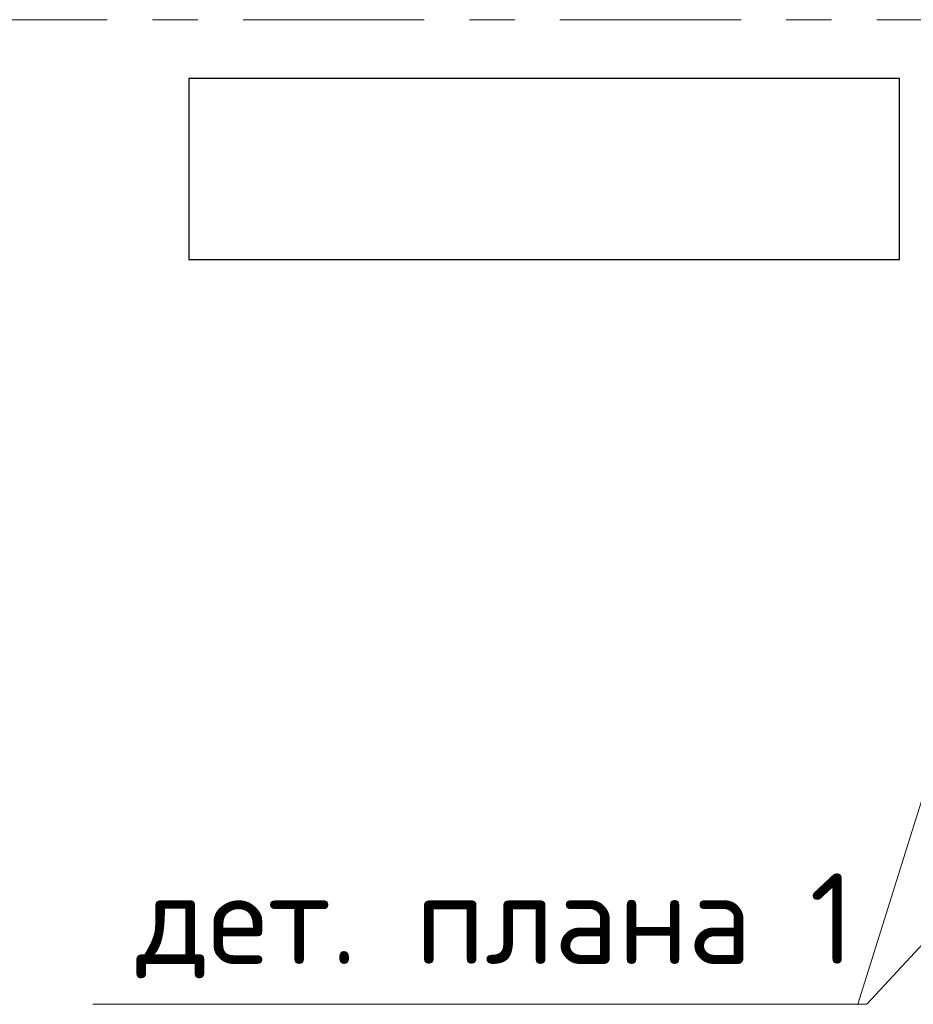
# Model space of a CAD drawing. Header units: metres. Extents: x -38 to 93, y -15 to 21.
# Tile 70 of 256: x 38.88 to 40.85, y 5.22 to 7.4. Entities that reach past the tile are written whole.
import ezdxf

# ---------------------------------------------------------------- set-up
doc = ezdxf.new("R2010")
doc.units = ezdxf.units.M
doc.linetypes.add('______11', pattern=[0.5, 0.4, -0.05, 0, -0.05])
doc.linetypes.add('______5', pattern=[1.1, 0.8, -0.1, 0.1, -0.1])
for name, color, linetype, lineweight in [('XR$1$Осевая линия (1)', 7, '______5', 13), ('XR$4$Перекрытие (1)', 7, 'Continuous', 35), ('XR$4$Текст_ общее_1', 7, 'Continuous', 13)]:
    doc.layers.add(name, color=color, linetype=linetype, lineweight=lineweight)
doc.styles.add('ISOCPEUR', font='txt')

msp = doc.modelspace()

# ---------------------------------------------------------------- linework, layer by layer
at = {"layer": 'XR$1$Осевая линия (1)', "color": 253, "linetype": '______11', "lineweight": 13, "true_color": 0xa0a0a0, "transparency": 33554687}
msp.add_line((-2.63, 7.4), (62.6, 7.4), dxfattribs=at)
at = {"layer": 'XR$4$Перекрытие (1)', "color": 7, "linetype": 'Continuous', "lineweight": 25, "transparency": 33554687}
for p, q in [((40.8199, 7.2702), (39.2499, 7.27)), ((39.2499, 7.27), (39.25, 6.87)), ((40.82, 6.8702), (40.8199, 7.2702)), ((39.25, 6.87), (40.82, 6.8702))]:
    msp.add_line(p, q, dxfattribs=at)
at = {"layer": 'XR$4$Текст_ общее_1', "color": 7, "linetype": 'Continuous', "lineweight": 13, "transparency": 33554687}
msp.add_line((41.1645, 6.6202), (40.7278, 5.2245), dxfattribs=at)
msp.add_lwpolyline([(41.085, 5.5882), (40.7478, 5.2245), (39.0378, 5.2245)], dxfattribs=at)

# ---------------------------------------------------------------- texts
at = {"layer": 'XR$4$Текст_ общее_1', "color": 7, "linetype": 'Continuous', "lineweight": 13, "transparency": 33554687, "insert": (39.9278, 5.3978), "char_height": 0.2, "width": 1.695238, "attachment_point": 5, "style": 'ISOCPEUR'}
msp.add_mtext('\\A1;{\\fISOCPEUR|i0|b0;\\H0.200000;\\W1.000000;\\C7;дет. плана 1}\\P', dxfattribs=at)

doc.saveas('drawing.dxf')
